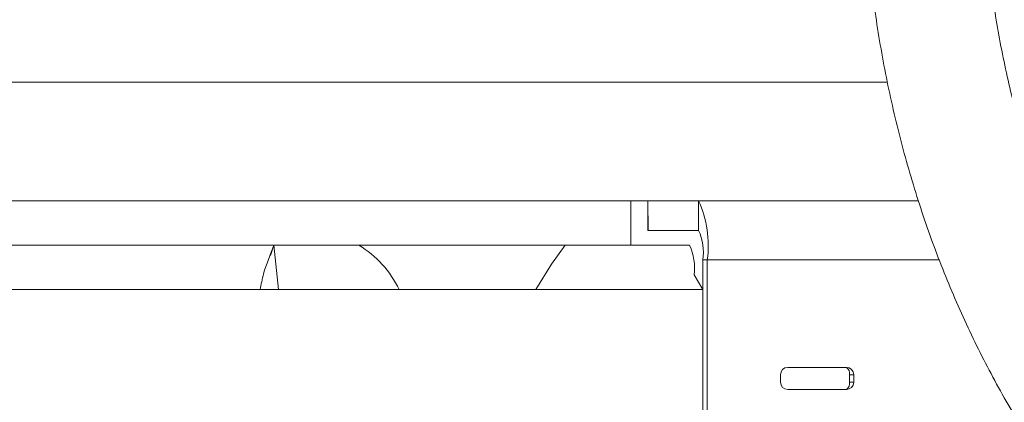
# Model space of a CAD drawing. Header units: millimetres. Extents: x 69081 to 158617, y -37521 to -9534.
# Tile 179 of 256: x 113680.92 to 113687.57, y -20050.38 to -20047.8. Entities that reach past the tile are written whole.
import ezdxf

# ---------------------------------------------------------------- set-up
doc = ezdxf.new("R2010")
doc.units = ezdxf.units.MM
doc.layers.add('ARCH_wyposażenie', color=8, linetype='Continuous', lineweight=9)
doc.layers.add('JS_DACH', color=3, linetype='Continuous')

# ---------------------------------------------------------------- blocks, each defined once
blk = doc.blocks.new('MASZYNA MYJĄCA')
at = {"layer": 'ARCH_wyposażenie'}
for p, q in [((11.8, -22.6902), (11.8, -21.0936)), ((11.4, -21.2351), (11.4, -33.2766)), ((10.6, -31.6814), (10.6, -21.4441)), ((12.625, -21.6717), (12.575, -21.6717)), ((12.575, -21.7012), (12.575, -21.6717)), ((12.625, -21.7012), (12.625, -21.6717)), ((12.525, -21.7211), (12.525, -22.1167)), ((12.625, -21.7012), (12.575, -21.7012)), ((12.675, -22.1167), (12.675, -21.7211)), ((12.575, -22.1662), (12.625, -22.1662)), ((11.8, -22.6607), (13.2, -22.6607)), ((11.6, -22.7198), (11.4, -22.7198)), ((11.6, -22.7198), (11.6, -23.0631)), ((11.8, -22.6902), (13.2, -22.6902)), ((12, -22.6902), (11.9, -22.7503)), ((12, -22.6902), (12, -28.956)), ((11.7, -22.7798), (11.7, -33.2778)), ((11.9, -22.7503), (11.9, -22.7503)), ((11.4, -23.0631), (11.6, -23.0598)), ((11.4, -23.0631), (11.6, -23.0631)), ((11.7, -23.1774), (11.4, -23.1774)), ((11.7, -25.5868), (12, -25.5556)), ((11.7, -25.5868), (11.7686, -25.61))]:
    blk.add_line(p, q, dxfattribs=at)
for points in [[(12, -23.8193), (11.8273, -23.7118), (11.7, -23.6214)], [(11.7, -23.6214), (11.8273, -23.7117), (12, -23.8193)]]:
    blk.add_lwpolyline(points, dxfattribs=at)
for centre, radius, start, end in [((12.5747, -21.7214), 0.0497, 89.68904, 179.67741), ((12.6253, -21.7214), 0.0497, 0.32431, 90.30925), ((12.5655, -21.75), 0.0497, 78.93396, 144.44494), ((12.6345, -21.75), 0.0497, 35.55617, 101.06493), ((12.5747, -22.1165), 0.0497, 180.31769, 270.31586), ((12.6253, -22.1165), 0.0497, 269.68586, 359.68059), ((11.7022, -23.3816), 0.7275, 82.2728, 114.54345), ((11.7511, -23.0507), 0.3638, 82.27566, 114.54139), ((11.8511, -23.1107), 0.3637, 82.2727, 114.54268), ((12.3, -25.3748), 0.7, 115.3776, 148.99624)]:
    blk.add_arc(centre, radius, start, end, dxfattribs=at)
for points, knots in [([(14.5453, -17.078), (14.5358, -17.1304), (14.507, -17.288), (14.4361, -17.5485), (14.3217, -17.8561), (14.177, -18.1562), (14.0034, -18.4471), (13.8018, -18.7272), (13.5734, -18.995), (13.3195, -19.2491), (13.0415, -19.4881), (12.741, -19.7107), (12.4194, -19.9157), (12.0786, -20.1019), (11.7204, -20.2683), (11.3469, -20.4139), (10.96, -20.5377), (10.562, -20.6392), (10.1551, -20.7177), (9.7416, -20.7723), (9.3522, -20.8025), (9.1011, -20.8058), (8.9898, -20.8073)], [0, 0, 0, 0, 0.0262665, 0.0790586, 0.1317424, 0.1842468, 0.2365593, 0.2886871, 0.3406481, 0.3924685, 0.4441762, 0.4957971, 0.5473541, 0.5988671, 0.6503502, 0.7018152, 0.7532699, 0.8047187, 0.8561642, 0.9076081, 0.9590503, 1, 1, 1, 1]), ([(8.9898, -21.6073), (9.0701, -21.6066), (9.3006, -21.6046), (9.6808, -21.5818), (10.1275, -21.5313), (10.5686, -21.4557), (11.0021, -21.3558), (11.4258, -21.232), (11.8375, -21.0848), (12.2353, -20.915), (12.6171, -20.7232), (12.981, -20.5104), (13.3251, -20.2777), (13.6477, -20.0261), (13.9471, -19.7569), (14.2217, -19.4714), (14.47, -19.1712), (14.6908, -18.8578), (14.883, -18.5328), (15.0457, -18.198), (15.1774, -17.8551), (15.2747, -17.5252), (15.3157, -17.3084), (15.3344, -17.2098)], [0, 0, 0, 0, 0.0263122, 0.0755671, 0.124835, 0.1741094, 0.2233911, 0.2726802, 0.3219759, 0.3712747, 0.4205723, 0.4698621, 0.5191354, 0.5683803, 0.6175832, 0.6667279, 0.7157976, 0.764775, 0.8136449, 0.8623959, 0.9110224, 0.9595272, 1, 1, 1, 1]), ([(12, -25.681), (11.9646, -25.6737), (11.8614, -25.6523), (11.764, -25.6128), (11.7, -25.5868)], [0, 0, 0, 0, 0.34318, 1, 1, 1, 1])]:
    blk.add_open_spline(points, degree=3, knots=knots, dxfattribs=at)

msp = doc.modelspace()

# ---------------------------------------------------------------- block references
at = {"layer": 'JS_DACH', "rotation": 270.0000000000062}
msp.add_blockref('MASZYNA MYJĄCA', (113708.2234, -20037.6197), dxfattribs=at)

doc.saveas('drawing.dxf')
